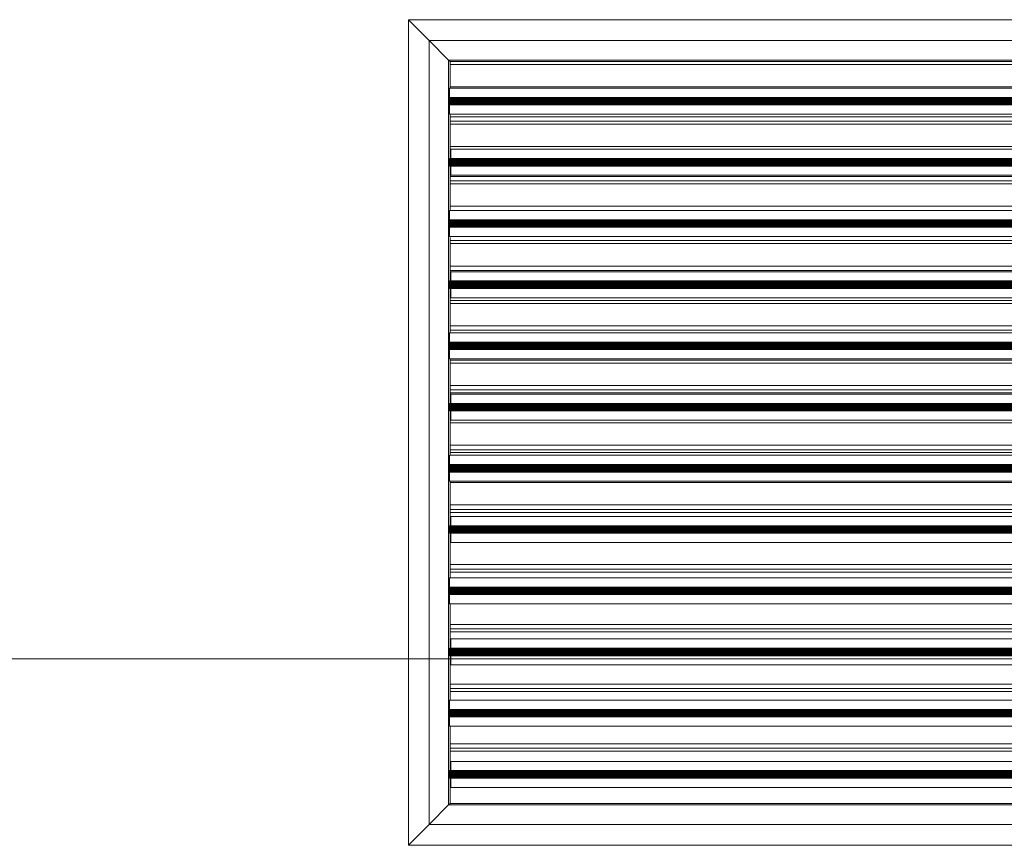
# Model space of a CAD drawing. Header units: metres. Extents: x 2.5 to 42.1, y -73.7 to -48.4.
# Tile 19 of 256: x 9.449 to 10.109, y -66.522 to -65.969. Entities that reach past the tile are written whole.
import ezdxf

# ---------------------------------------------------------------- set-up
doc = ezdxf.new("R2010")
doc.units = ezdxf.units.M
doc.layers.add('G-ANNO-SYMB', color=7, linetype='Continuous', lineweight=9)
doc.layers.add('G-IMPT', color=7, linetype='Continuous', lineweight=18)

# ---------------------------------------------------------------- blocks, each defined once
blk = doc.blocks.new('GRELHA AR-AG 1025x525 - TROX_AR-AG_1025x525_dxf_QMODEL_3e25bdbd_efbc_4a27_9b2f_5916e78bcbfa-896569-TÉRREO _0_32m')
at = {"layer": 'G-IMPT', "color": 21, "true_color": 0xffaaaa}
for p, q in [((-0.5265, 0.2765), (0.5265, 0.2765)), ((0.5265, 0.2765), (-0.5265, 0.2765)), ((0.5125, 0.2625), (0.5265, 0.2765)), ((0.5265, 0.2765), (0.5265, -0.2765)), ((0.5265, 0.2765), (0.5265, -0.2765)), ((-0.5125, 0.2625), (0.5125, 0.2625)), ((0.5125, 0.2625), (0.4995, 0.2495)), ((0.5125, 0.2625), (0.5125, -0.2625)), ((-0.4995, 0.2495), (0.4995, 0.2495)), ((-0.4985, 0.2485), (0.4985, 0.2485)), ((-0.4985, 0.2485), (0.4985, 0.2485)), ((0.4985, 0.2485), (-0.4985, 0.2485)), ((0.4985, 0.2485), (0.4995, 0.2495)), ((0.4985, 0.2485), (0.4985, 0.23131)), ((0.4985, 0.2485), (0.4985, 0.23517)), ((0.4995, 0.2495), (0.4995, -0.2495)), ((0.498, 0.23771), (-0.499, 0.23771)), ((0.498, 0.231), (0.498, 0.23771)), ((-0.499, 0.2315), (0.499, 0.2315)), ((-0.499, 0.231), (0.498, 0.231)), ((0.498, 0.23145), (0.499, 0.23145)), ((0.498, 0.23131), (0.499, 0.23131)), ((0.498, 0.23108), (0.499, 0.23108)), ((0.4985, 0.23517), (0.4985, 0.23131)), ((0.499, 0.23145), (0.499, 0.2315)), ((0.499, 0.23145), (0.499, 0.23131)), ((0.499, 0.23131), (0.499, 0.23108)), ((0.499, 0.23108), (0.499, 0.23077)), ((-0.499, 0.23077), (0.499, 0.23077)), ((-0.499, 0.23039), (0.499, 0.23039)), ((-0.499, 0.22996), (0.499, 0.22996)), ((-0.499, 0.22949), (0.499, 0.22949)), ((-0.499, 0.229), (0.499, 0.229)), ((-0.499, 0.22851), (0.499, 0.22851)), ((-0.499, 0.22804), (0.499, 0.22804)), ((-0.499, 0.22761), (0.499, 0.22761)), ((-0.499, 0.22723), (0.499, 0.22723)), ((-0.499, 0.22692), (0.499, 0.22692)), ((-0.499, 0.22669), (0.499, 0.22669)), ((-0.499, 0.22655), (0.499, 0.22655)), ((-0.499, 0.2265), (0.499, 0.2265)), ((0.498, 0.22029), (0.498, 0.22669)), ((0.4985, 0.22669), (0.4985, 0.1967)), ((0.4985, 0.22669), (0.4985, 0.21517)), ((0.499, 0.23077), (0.499, 0.23039)), ((0.499, 0.23039), (0.499, 0.22996)), ((0.499, 0.22996), (0.499, 0.22949)), ((0.499, 0.22949), (0.499, 0.229)), ((0.499, 0.229), (0.499, 0.22851)), ((0.499, 0.22851), (0.499, 0.22804)), ((0.499, 0.22804), (0.499, 0.22761)), ((0.499, 0.22761), (0.499, 0.22723)), ((0.499, 0.22723), (0.499, 0.22692)), ((0.499, 0.22692), (0.499, 0.22669)), ((0.499, 0.22669), (0.499, 0.22655)), ((0.499, 0.22655), (0.499, 0.2265)), ((-0.499, 0.22029), (0.498, 0.22029)), ((0.4985, 0.2135), (-0.4985, 0.2135)), ((0.4985, 0.2115), (-0.4985, 0.2115)), ((0.4985, 0.21517), (0.4985, 0.2085)), ((-0.4985, 0.2085), (0.4985, 0.2085)), ((0.4985, 0.2085), (-0.4985, 0.2085)), ((0.4985, 0.2085), (0.4985, 0.1967)), ((0.499, 0.19671), (-0.498, 0.19671)), ((0.499, 0.19031), (0.499, 0.19671)), ((-0.499, 0.1905), (0.499, 0.1905)), ((-0.499, 0.19045), (0.499, 0.19045)), ((-0.499, 0.19031), (0.499, 0.19031)), ((-0.499, 0.19008), (0.499, 0.19008)), ((-0.499, 0.18977), (0.499, 0.18977)), ((-0.499, 0.18939), (0.499, 0.18939)), ((-0.499, 0.18896), (0.499, 0.18896)), ((-0.499, 0.18849), (0.499, 0.18849)), ((-0.499, 0.188), (0.499, 0.188)), ((-0.499, 0.18751), (0.499, 0.18751)), ((-0.499, 0.18704), (0.499, 0.18704)), ((-0.499, 0.18661), (0.499, 0.18661)), ((-0.499, 0.18623), (0.499, 0.18623)), ((-0.499, 0.1855), (0.499, 0.1855)), ((0.499, 0.186), (-0.498, 0.186)), ((0.499, 0.19045), (0.499, 0.1905)), ((0.499, 0.19045), (0.499, 0.19031)), ((0.499, 0.19031), (0.499, 0.19008)), ((0.499, 0.19008), (0.499, 0.18977)), ((0.499, 0.18977), (0.499, 0.18939)), ((0.499, 0.18939), (0.499, 0.18896)), ((0.499, 0.18896), (0.499, 0.18849)), ((0.499, 0.18849), (0.499, 0.188)), ((0.499, 0.188), (0.499, 0.18751)), ((0.499, 0.18751), (0.499, 0.18704)), ((0.499, 0.18704), (0.499, 0.18661)), ((0.499, 0.18661), (0.499, 0.18623)), ((0.499, 0.18623), (0.499, 0.18592)), ((0.499, 0.17929), (0.499, 0.186)), ((-0.498, 0.17929), (0.499, 0.17929)), ((0.4985, 0.17929), (0.4985, 0.14931)), ((0.4985, 0.17929), (0.4985, 0.17517)), ((0.4985, 0.1735), (-0.4985, 0.1735)), ((0.4985, 0.17517), (0.4985, 0.1685)), ((0.4985, 0.1715), (-0.4985, 0.1715)), ((-0.4985, 0.1685), (0.4985, 0.1685)), ((0.4985, 0.1685), (-0.4985, 0.1685)), ((0.4985, 0.1685), (0.4985, 0.15517)), ((0.498, 0.15571), (-0.499, 0.15571)), ((0.498, 0.149), (0.498, 0.15571)), ((0.4985, 0.15517), (0.4985, 0.14931)), ((-0.499, 0.1495), (0.499, 0.1495)), ((-0.499, 0.149), (0.498, 0.149)), ((-0.499, 0.14877), (0.499, 0.14877)), ((-0.499, 0.14839), (0.499, 0.14839)), ((-0.499, 0.14796), (0.499, 0.14796)), ((-0.499, 0.14749), (0.499, 0.14749)), ((-0.499, 0.147), (0.499, 0.147)), ((-0.499, 0.14651), (0.499, 0.14651)), ((-0.499, 0.14604), (0.499, 0.14604)), ((-0.499, 0.14561), (0.499, 0.14561)), ((-0.499, 0.14523), (0.499, 0.14523)), ((0.498, 0.14945), (0.499, 0.14945)), ((0.498, 0.14931), (0.499, 0.14931)), ((0.498, 0.14908), (0.499, 0.14908)), ((0.499, 0.14945), (0.499, 0.1495)), ((0.499, 0.14945), (0.499, 0.14931)), ((0.499, 0.14931), (0.499, 0.14908)), ((0.499, 0.14908), (0.499, 0.14877)), ((0.499, 0.14877), (0.499, 0.14839)), ((0.499, 0.14839), (0.499, 0.14796)), ((0.499, 0.14796), (0.499, 0.14749)), ((0.499, 0.14749), (0.499, 0.147)), ((0.499, 0.147), (0.499, 0.14651)), ((0.499, 0.14651), (0.499, 0.14604)), ((0.499, 0.14604), (0.499, 0.14561)), ((0.499, 0.14561), (0.499, 0.14523)), ((0.499, 0.14523), (0.499, 0.14492)), ((-0.499, 0.14492), (0.499, 0.14492)), ((-0.499, 0.14469), (0.499, 0.14469)), ((-0.499, 0.14455), (0.499, 0.14455)), ((-0.499, 0.1445), (0.499, 0.1445)), ((0.498, 0.13829), (0.498, 0.14469)), ((0.4985, 0.14469), (0.4985, 0.1147)), ((0.4985, 0.14469), (0.4985, 0.13517)), ((0.499, 0.14492), (0.499, 0.14469)), ((0.499, 0.14469), (0.499, 0.14455)), ((0.499, 0.14455), (0.499, 0.1445)), ((-0.499, 0.13829), (0.498, 0.13829)), ((0.4985, 0.1335), (-0.4985, 0.1335)), ((0.4985, 0.13517), (0.4985, 0.1285)), ((0.4985, 0.1315), (-0.4985, 0.1315)), ((-0.4985, 0.1285), (0.4985, 0.1285)), ((0.4985, 0.1285), (-0.4985, 0.1285)), ((0.4985, 0.1285), (0.4985, 0.1147)), ((0.499, 0.11471), (-0.498, 0.11471)), ((0.499, 0.10831), (0.499, 0.11471)), ((-0.499, 0.1085), (0.499, 0.1085)), ((-0.499, 0.10845), (0.499, 0.10845)), ((-0.499, 0.10831), (0.499, 0.10831)), ((-0.499, 0.10808), (0.499, 0.10808)), ((-0.499, 0.10777), (0.499, 0.10777)), ((-0.499, 0.10739), (0.499, 0.10739)), ((-0.499, 0.10696), (0.499, 0.10696)), ((-0.499, 0.10649), (0.499, 0.10649)), ((-0.499, 0.106), (0.499, 0.106)), ((0.499, 0.10845), (0.499, 0.1085)), ((0.499, 0.10845), (0.499, 0.10831)), ((0.499, 0.10831), (0.499, 0.10808)), ((0.499, 0.10808), (0.499, 0.10777)), ((0.499, 0.10777), (0.499, 0.10739)), ((0.499, 0.10739), (0.499, 0.10696)), ((0.499, 0.10696), (0.499, 0.10649)), ((0.499, 0.10649), (0.499, 0.106)), ((0.499, 0.106), (0.499, 0.10551)), ((-0.499, 0.10551), (0.499, 0.10551)), ((-0.499, 0.10504), (0.499, 0.10504)), ((-0.499, 0.10461), (0.499, 0.10461)), ((-0.499, 0.10423), (0.499, 0.10423)), ((-0.499, 0.1035), (0.499, 0.1035)), ((0.499, 0.104), (-0.498, 0.104)), ((0.499, 0.10551), (0.499, 0.10504)), ((0.499, 0.10504), (0.499, 0.10461)), ((0.499, 0.10461), (0.499, 0.10423)), ((0.499, 0.10423), (0.499, 0.10392)), ((0.499, 0.09729), (0.499, 0.104)), ((0.4985, 0.0935), (-0.4985, 0.0935)), ((-0.498, 0.09729), (0.499, 0.09729)), ((0.4985, 0.09729), (0.4985, 0.06754)), ((0.4985, 0.09729), (0.4985, 0.09517)), ((0.4985, 0.09517), (0.4985, 0.0885)), ((0.4985, 0.0915), (-0.4985, 0.0915)), ((-0.4985, 0.0885), (0.4985, 0.0885)), ((0.4985, 0.0885), (-0.4985, 0.0885)), ((0.4985, 0.0885), (0.4985, 0.07517)), ((0.498, 0.07371), (-0.499, 0.07371)), ((0.498, 0.067), (0.498, 0.07371)), ((0.4985, 0.07517), (0.4985, 0.0685)), ((-0.499, 0.0675), (0.499, 0.0675)), ((-0.499, 0.067), (0.498, 0.067)), ((-0.499, 0.06677), (0.499, 0.06677)), ((-0.499, 0.06639), (0.499, 0.06639)), ((0.498, 0.06745), (0.499, 0.06745)), ((0.498, 0.06731), (0.499, 0.06731)), ((0.498, 0.06708), (0.499, 0.06708)), ((0.4985, 0.0685), (0.4985, 0.06754)), ((0.499, 0.06745), (0.499, 0.0675)), ((0.499, 0.06745), (0.499, 0.06731)), ((0.499, 0.06731), (0.499, 0.06708)), ((0.499, 0.06708), (0.499, 0.06677)), ((0.499, 0.06677), (0.499, 0.06639)), ((0.499, 0.06639), (0.499, 0.06596)), ((-0.499, 0.06596), (0.499, 0.06596)), ((-0.499, 0.06549), (0.499, 0.06549)), ((-0.499, 0.065), (0.499, 0.065)), ((-0.499, 0.06451), (0.499, 0.06451)), ((-0.499, 0.06404), (0.499, 0.06404)), ((-0.499, 0.06361), (0.499, 0.06361)), ((-0.499, 0.06323), (0.499, 0.06323)), ((-0.499, 0.06292), (0.499, 0.06292)), ((-0.499, 0.06269), (0.499, 0.06269)), ((-0.499, 0.06255), (0.499, 0.06255)), ((-0.499, 0.0625), (0.499, 0.0625)), ((0.498, 0.05629), (0.498, 0.06269)), ((0.4985, 0.06269), (0.4985, 0.0327)), ((0.4985, 0.06269), (0.4985, 0.05517)), ((0.499, 0.06596), (0.499, 0.06549)), ((0.499, 0.06549), (0.499, 0.065)), ((0.499, 0.065), (0.499, 0.06451)), ((0.499, 0.06451), (0.499, 0.06404)), ((0.499, 0.06404), (0.499, 0.06361)), ((0.499, 0.06361), (0.499, 0.06323)), ((0.499, 0.06323), (0.499, 0.06292)), ((0.499, 0.06292), (0.499, 0.06269)), ((0.499, 0.06269), (0.499, 0.06255)), ((0.499, 0.06255), (0.499, 0.0625)), ((-0.499, 0.05629), (0.498, 0.05629)), ((0.4985, 0.0535), (-0.4985, 0.0535)), ((0.4985, 0.05517), (0.4985, 0.0485)), ((0.4985, 0.0515), (-0.4985, 0.0515)), ((-0.4985, 0.0485), (0.4985, 0.0485)), ((0.4985, 0.0485), (-0.4985, 0.0485)), ((0.4985, 0.0485), (0.4985, 0.03517)), ((0.4985, 0.0335), (-0.4985, 0.0335)), ((0.4985, 0.03517), (0.4985, 0.0327)), ((-0.499, 0.0265), (0.499, 0.0265)), ((-0.499, 0.02645), (0.499, 0.02645)), ((0.499, 0.03271), (-0.498, 0.03271)), ((0.499, 0.02631), (0.499, 0.03271)), ((0.499, 0.02645), (0.499, 0.0265)), ((0.499, 0.02645), (0.499, 0.02631)), ((-0.499, 0.02631), (0.499, 0.02631)), ((-0.499, 0.02608), (0.499, 0.02608)), ((-0.499, 0.02577), (0.499, 0.02577)), ((-0.499, 0.02539), (0.499, 0.02539)), ((-0.499, 0.02496), (0.499, 0.02496)), ((-0.499, 0.02449), (0.499, 0.02449)), ((-0.499, 0.024), (0.499, 0.024)), ((-0.499, 0.02351), (0.499, 0.02351)), ((-0.499, 0.02304), (0.499, 0.02304)), ((-0.499, 0.02261), (0.499, 0.02261)), ((-0.499, 0.02223), (0.499, 0.02223)), ((-0.499, 0.0215), (0.499, 0.0215)), ((0.499, 0.022), (-0.498, 0.022)), ((0.499, 0.02631), (0.499, 0.02608)), ((0.499, 0.02608), (0.499, 0.02577)), ((0.499, 0.02577), (0.499, 0.02539)), ((0.499, 0.02539), (0.499, 0.02496)), ((0.499, 0.02496), (0.499, 0.02449)), ((0.499, 0.02449), (0.499, 0.024)), ((0.499, 0.024), (0.499, 0.02351)), ((0.499, 0.02351), (0.499, 0.02304)), ((0.499, 0.02304), (0.499, 0.02261)), ((0.499, 0.02261), (0.499, 0.02223)), ((0.499, 0.02223), (0.499, 0.02192)), ((0.499, 0.01529), (0.499, 0.022)), ((0.4985, 0.0135), (-0.4985, 0.0135)), ((-0.498, 0.01529), (0.499, 0.01529)), ((0.4985, 0.01529), (0.4985, -0.01469)), ((0.4985, 0.01517), (0.4985, 0.0085)), ((0.4985, 0.0115), (-0.4985, 0.0115)), ((-0.4985, 0.0085), (0.4985, 0.0085)), ((0.4985, 0.0085), (-0.4985, 0.0085)), ((0.4985, 0.0085), (0.4985, -0.00483)), ((0.4985, -0.0065), (-0.4985, -0.0065)), ((0.4985, -0.00483), (0.4985, -0.0115)), ((0.498, -0.00829), (-0.499, -0.00829)), ((0.498, -0.015), (0.498, -0.00829)), ((0.4985, -0.0115), (0.4985, -0.01469)), ((-0.499, -0.0145), (0.499, -0.0145)), ((-0.499, -0.015), (0.498, -0.015)), ((-0.499, -0.01523), (0.499, -0.01523)), ((-0.499, -0.01561), (0.499, -0.01561)), ((-0.499, -0.01604), (0.499, -0.01604)), ((-0.499, -0.01651), (0.499, -0.01651)), ((-0.499, -0.017), (0.499, -0.017)), ((-0.499, -0.01749), (0.499, -0.01749)), ((-0.499, -0.01796), (0.499, -0.01796)), ((-0.499, -0.01839), (0.499, -0.01839)), ((-0.499, -0.01877), (0.499, -0.01877)), ((-0.499, -0.01908), (0.499, -0.01908)), ((-0.499, -0.01931), (0.499, -0.01931)), ((-0.499, -0.01945), (0.499, -0.01945)), ((-0.499, -0.0195), (0.499, -0.0195)), ((0.498, -0.01455), (0.499, -0.01455)), ((0.498, -0.01469), (0.499, -0.01469)), ((0.498, -0.01492), (0.499, -0.01492)), ((0.498, -0.02571), (0.498, -0.01931)), ((0.4985, -0.01931), (0.4985, -0.0493)), ((0.4985, -0.01931), (0.4985, -0.02483)), ((0.499, -0.01455), (0.499, -0.0145)), ((0.499, -0.01455), (0.499, -0.01469)), ((0.499, -0.01469), (0.499, -0.01492)), ((0.499, -0.01492), (0.499, -0.01523)), ((0.499, -0.01523), (0.499, -0.01561)), ((0.499, -0.01561), (0.499, -0.01604)), ((0.499, -0.01604), (0.499, -0.01651)), ((0.499, -0.01651), (0.499, -0.017)), ((0.499, -0.017), (0.499, -0.01749)), ((0.499, -0.01749), (0.499, -0.01796)), ((0.499, -0.01796), (0.499, -0.01839)), ((0.499, -0.01839), (0.499, -0.01877)), ((0.499, -0.01877), (0.499, -0.01908)), ((0.499, -0.01908), (0.499, -0.01931)), ((0.499, -0.01931), (0.499, -0.01945)), ((0.499, -0.01945), (0.499, -0.0195)), ((-0.499, -0.02571), (0.498, -0.02571)), ((0.4985, -0.02483), (0.4985, -0.0315)), ((-0.4985, -0.0265), (0.4985, -0.0265)), ((0.4985, -0.0285), (-0.4985, -0.0285)), ((-0.4985, -0.0315), (0.4985, -0.0315)), ((0.4985, -0.0315), (-0.4985, -0.0315)), ((0.4985, -0.0315), (0.4985, -0.04483)), ((0.4985, -0.04483), (0.4985, -0.0493)), ((0.4985, -0.0465), (-0.4985, -0.0465)), ((0.4985, -0.0485), (-0.4985, -0.0485)), ((0.499, -0.04929), (-0.498, -0.04929)), ((0.499, -0.05569), (0.499, -0.04929)), ((-0.499, -0.0555), (0.499, -0.0555)), ((-0.499, -0.05555), (0.499, -0.05555)), ((-0.499, -0.05569), (0.499, -0.05569)), ((-0.499, -0.05592), (0.499, -0.05592)), ((-0.499, -0.05623), (0.499, -0.05623)), ((-0.499, -0.05661), (0.499, -0.05661)), ((-0.499, -0.05704), (0.499, -0.05704)), ((-0.499, -0.05751), (0.499, -0.05751)), ((-0.499, -0.058), (0.499, -0.058)), ((-0.499, -0.05849), (0.499, -0.05849)), ((-0.499, -0.05896), (0.499, -0.05896)), ((-0.499, -0.05939), (0.499, -0.05939)), ((0.499, -0.05555), (0.499, -0.0555)), ((0.499, -0.05555), (0.499, -0.05569)), ((0.499, -0.05569), (0.499, -0.05592)), ((0.499, -0.05592), (0.499, -0.05623)), ((0.499, -0.05623), (0.499, -0.05661)), ((0.499, -0.05661), (0.499, -0.05704)), ((0.499, -0.05704), (0.499, -0.05751)), ((0.499, -0.05751), (0.499, -0.058)), ((0.499, -0.058), (0.499, -0.05849)), ((0.499, -0.05849), (0.499, -0.05896)), ((0.499, -0.05896), (0.499, -0.05939)), ((0.499, -0.05939), (0.499, -0.05977)), ((-0.499, -0.05977), (0.499, -0.05977)), ((-0.499, -0.0605), (0.499, -0.0605)), ((0.499, -0.06), (-0.498, -0.06)), ((0.499, -0.05977), (0.499, -0.06008)), ((0.499, -0.06671), (0.499, -0.06)), ((0.4985, -0.0685), (-0.4985, -0.0685)), ((-0.4985, -0.0715), (0.4985, -0.0715)), ((0.4985, -0.0715), (-0.4985, -0.0715)), ((-0.498, -0.06671), (0.499, -0.06671)), ((0.4985, -0.06671), (0.4985, -0.09669)), ((0.4985, -0.06671), (0.4985, -0.0715)), ((0.4985, -0.0715), (0.4985, -0.08483)), ((0.4985, -0.08483), (0.4985, -0.0915)), ((0.498, -0.09029), (-0.499, -0.09029)), ((0.4985, -0.0865), (-0.4985, -0.0865)), ((0.4985, -0.0885), (-0.4985, -0.0885)), ((0.498, -0.097), (0.498, -0.09029)), ((0.4985, -0.0915), (0.4985, -0.09669)), ((-0.499, -0.0965), (0.499, -0.0965)), ((-0.499, -0.097), (0.498, -0.097)), ((-0.499, -0.09723), (0.499, -0.09723)), ((-0.499, -0.09761), (0.499, -0.09761)), ((-0.499, -0.09804), (0.499, -0.09804)), ((-0.499, -0.09851), (0.499, -0.09851)), ((0.498, -0.09655), (0.499, -0.09655)), ((0.498, -0.09669), (0.499, -0.09669)), ((0.498, -0.09692), (0.499, -0.09692)), ((0.499, -0.09655), (0.499, -0.0965)), ((0.499, -0.09655), (0.499, -0.09669)), ((0.499, -0.09669), (0.499, -0.09692)), ((0.499, -0.09692), (0.499, -0.09723)), ((0.499, -0.09723), (0.499, -0.09761)), ((0.499, -0.09761), (0.499, -0.09804)), ((0.499, -0.09804), (0.499, -0.09851)), ((0.499, -0.09851), (0.499, -0.099)), ((-0.499, -0.099), (0.499, -0.099)), ((-0.499, -0.09949), (0.499, -0.09949)), ((-0.499, -0.09996), (0.499, -0.09996)), ((-0.499, -0.10039), (0.499, -0.10039)), ((-0.499, -0.10077), (0.499, -0.10077)), ((-0.499, -0.10108), (0.499, -0.10108)), ((-0.499, -0.10131), (0.499, -0.10131)), ((-0.499, -0.10145), (0.499, -0.10145)), ((-0.499, -0.1015), (0.499, -0.1015)), ((0.498, -0.10771), (0.498, -0.10131)), ((0.4985, -0.10131), (0.4985, -0.13056)), ((0.4985, -0.10131), (0.4985, -0.10483)), ((0.4985, -0.10483), (0.4985, -0.1115)), ((0.499, -0.099), (0.499, -0.09949)), ((0.499, -0.09949), (0.499, -0.09996)), ((0.499, -0.09996), (0.499, -0.10039)), ((0.499, -0.10039), (0.499, -0.10077)), ((0.499, -0.10077), (0.499, -0.10108)), ((0.499, -0.10108), (0.499, -0.10131)), ((0.499, -0.10131), (0.499, -0.10145)), ((0.499, -0.10145), (0.499, -0.1015)), ((-0.499, -0.10771), (0.498, -0.10771)), ((0.4985, -0.1085), (-0.4985, -0.1085)), ((-0.4985, -0.1115), (0.4985, -0.1115)), ((0.4985, -0.1115), (-0.4985, -0.1115)), ((0.4985, -0.1115), (0.4985, -0.12483)), ((0.4985, -0.12483), (0.4985, -0.13056)), ((0.4985, -0.1265), (-0.4985, -0.1265)), ((0.4985, -0.1285), (-0.4985, -0.1285)), ((0.499, -0.13129), (-0.498, -0.13129)), ((0.499, -0.13769), (0.499, -0.13129)), ((-0.499, -0.1375), (0.499, -0.1375)), ((-0.499, -0.13755), (0.499, -0.13755)), ((-0.499, -0.13769), (0.499, -0.13769)), ((-0.499, -0.13792), (0.499, -0.13792)), ((-0.499, -0.13823), (0.499, -0.13823)), ((0.499, -0.13755), (0.499, -0.1375)), ((0.499, -0.13755), (0.499, -0.13769)), ((0.499, -0.13769), (0.499, -0.13792)), ((0.499, -0.13792), (0.499, -0.13823)), ((0.499, -0.13823), (0.499, -0.13861)), ((-0.499, -0.13861), (0.499, -0.13861)), ((-0.499, -0.13904), (0.499, -0.13904)), ((-0.499, -0.13951), (0.499, -0.13951)), ((-0.499, -0.14), (0.499, -0.14)), ((-0.499, -0.14049), (0.499, -0.14049)), ((-0.499, -0.14096), (0.499, -0.14096)), ((-0.499, -0.14139), (0.499, -0.14139)), ((-0.499, -0.14177), (0.499, -0.14177)), ((-0.499, -0.1425), (0.499, -0.1425)), ((0.499, -0.142), (-0.498, -0.142)), ((0.499, -0.13861), (0.499, -0.13904)), ((0.499, -0.13904), (0.499, -0.13951)), ((0.499, -0.13951), (0.499, -0.14)), ((0.499, -0.14), (0.499, -0.14049)), ((0.499, -0.14049), (0.499, -0.14096)), ((0.499, -0.14096), (0.499, -0.14139)), ((0.499, -0.14139), (0.499, -0.14177)), ((0.499, -0.14177), (0.499, -0.14208)), ((0.499, -0.14871), (0.499, -0.142)), ((-0.4985, -0.1515), (0.4985, -0.1515)), ((0.4985, -0.1515), (-0.4985, -0.1515)), ((-0.498, -0.14871), (0.499, -0.14871)), ((0.4985, -0.14871), (0.4985, -0.17869)), ((0.4985, -0.14871), (0.4985, -0.1515)), ((0.4985, -0.1515), (0.4985, -0.16483)), ((0.4985, -0.16483), (0.4985, -0.1715)), ((0.4985, -0.1665), (-0.4985, -0.1665)), ((0.4985, -0.1685), (-0.4985, -0.1685)), ((-0.4985, -0.1715), (0.4985, -0.1715)), ((0.4985, -0.1715), (-0.4985, -0.1715)), ((0.4985, -0.1715), (0.4985, -0.17869)), ((0.498, -0.17229), (-0.499, -0.17229)), ((0.498, -0.179), (0.498, -0.17229)), ((-0.499, -0.1785), (0.499, -0.1785)), ((-0.499, -0.179), (0.498, -0.179)), ((-0.499, -0.17923), (0.499, -0.17923)), ((-0.499, -0.17961), (0.499, -0.17961)), ((-0.499, -0.18004), (0.499, -0.18004)), ((-0.499, -0.18051), (0.499, -0.18051)), ((-0.499, -0.181), (0.499, -0.181)), ((-0.499, -0.18149), (0.499, -0.18149)), ((-0.499, -0.18196), (0.499, -0.18196)), ((-0.499, -0.18239), (0.499, -0.18239)), ((-0.499, -0.18277), (0.499, -0.18277)), ((-0.499, -0.18308), (0.499, -0.18308)), ((-0.499, -0.18331), (0.499, -0.18331)), ((-0.499, -0.18345), (0.499, -0.18345)), ((-0.499, -0.1835), (0.499, -0.1835)), ((0.498, -0.17855), (0.499, -0.17855)), ((0.498, -0.17869), (0.499, -0.17869)), ((0.498, -0.17892), (0.499, -0.17892)), ((0.498, -0.18971), (0.498, -0.18331)), ((0.4985, -0.18331), (0.4985, -0.2133)), ((0.4985, -0.18331), (0.4985, -0.18483)), ((0.499, -0.17855), (0.499, -0.1785)), ((0.499, -0.17855), (0.499, -0.17869)), ((0.499, -0.17869), (0.499, -0.17892)), ((0.499, -0.17892), (0.499, -0.17923)), ((0.499, -0.17923), (0.499, -0.17961)), ((0.499, -0.17961), (0.499, -0.18004)), ((0.499, -0.18004), (0.499, -0.18051)), ((0.499, -0.18051), (0.499, -0.181)), ((0.499, -0.181), (0.499, -0.18149)), ((0.499, -0.18149), (0.499, -0.18196)), ((0.499, -0.18196), (0.499, -0.18239)), ((0.499, -0.18239), (0.499, -0.18277)), ((0.499, -0.18277), (0.499, -0.18308)), ((0.499, -0.18308), (0.499, -0.18331)), ((0.499, -0.18331), (0.499, -0.18345)), ((0.499, -0.18345), (0.499, -0.1835)), ((-0.499, -0.18971), (0.498, -0.18971)), ((0.4985, -0.18483), (0.4985, -0.1915)), ((-0.4985, -0.1915), (0.4985, -0.1915)), ((0.4985, -0.1915), (-0.4985, -0.1915)), ((0.4985, -0.1915), (0.4985, -0.20483)), ((0.4985, -0.2065), (-0.4985, -0.2065)), ((0.4985, -0.2085), (-0.4985, -0.2085)), ((0.4985, -0.20483), (0.4985, -0.2115)), ((-0.4985, -0.2115), (0.4985, -0.2115)), ((0.4985, -0.2115), (-0.4985, -0.2115)), ((0.499, -0.21329), (-0.498, -0.21329)), ((0.4985, -0.2115), (0.4985, -0.2133)), ((0.499, -0.21969), (0.499, -0.21329)), ((-0.499, -0.2195), (0.499, -0.2195)), ((-0.499, -0.21955), (0.499, -0.21955)), ((-0.499, -0.21969), (0.499, -0.21969)), ((-0.499, -0.21992), (0.499, -0.21992)), ((-0.499, -0.22023), (0.499, -0.22023)), ((-0.499, -0.22061), (0.499, -0.22061)), ((-0.499, -0.22104), (0.499, -0.22104)), ((-0.499, -0.22151), (0.499, -0.22151)), ((-0.499, -0.222), (0.499, -0.222)), ((-0.499, -0.22249), (0.499, -0.22249)), ((-0.499, -0.22296), (0.499, -0.22296)), ((-0.499, -0.22339), (0.499, -0.22339)), ((-0.499, -0.22377), (0.499, -0.22377)), ((0.499, -0.224), (-0.498, -0.224)), ((0.499, -0.21955), (0.499, -0.2195)), ((0.499, -0.21955), (0.499, -0.21969)), ((0.499, -0.21969), (0.499, -0.21992)), ((0.499, -0.21992), (0.499, -0.22023)), ((0.499, -0.22023), (0.499, -0.22061)), ((0.499, -0.22061), (0.499, -0.22104)), ((0.499, -0.22104), (0.499, -0.22151)), ((0.499, -0.22151), (0.499, -0.222)), ((0.499, -0.222), (0.499, -0.22249)), ((0.499, -0.22249), (0.499, -0.22296)), ((0.499, -0.22296), (0.499, -0.22339)), ((0.499, -0.22339), (0.499, -0.22377)), ((0.499, -0.22377), (0.499, -0.22408)), ((0.499, -0.23071), (0.499, -0.224)), ((-0.499, -0.2245), (0.499, -0.2245)), ((-0.498, -0.23071), (0.499, -0.23071)), ((0.4985, -0.23071), (0.4985, -0.2485)), ((-0.4985, -0.2315), (0.4985, -0.2315)), ((0.4985, -0.2315), (-0.4985, -0.2315)), ((0.4985, -0.2315), (0.4985, -0.24483)), ((0.4995, -0.2495), (-0.4995, -0.2495)), ((0.4985, -0.2465), (-0.4985, -0.2465)), ((-0.4985, -0.2485), (0.4985, -0.2485)), ((0.4985, -0.2485), (-0.4985, -0.2485)), ((0.4985, -0.24483), (0.4985, -0.2485)), ((0.4985, -0.2485), (0.4995, -0.2495)), ((0.5125, -0.2625), (0.4995, -0.2495)), ((-0.5125, -0.2625), (0.5125, -0.2625)), ((0.5125, -0.2625), (0.5265, -0.2765)), ((-0.5265, -0.2765), (0.5265, -0.2765)), ((0.5265, -0.2765), (-0.5265, -0.2765))]:
    blk.add_line(p, q, dxfattribs=at)
blk = doc.blocks.new('GRELHA AR-AG 1025x525 - TROX_AR-AG_1025x525_dxf-896568-TÉRREO _0_32m')
blk.add_blockref('GRELHA AR-AG 1025x525 - TROX_AR-AG_1025x525_dxf_QMODEL_3e25bdbd_efbc_4a27_9b2f_5916e78bcbfa-896569-TÉRREO _0_32m', (0, 0))
blk = doc.blocks.new('GRELHA AR-AG 1025x525 - GRELHA AR-AG 1025x525-947793-TÉRREO _0_32m')
blk.add_blockref('GRELHA AR-AG 1025x525 - TROX_AR-AG_1025x525_dxf-896568-TÉRREO _0_32m', (0, 0))

msp = doc.modelspace()

# ---------------------------------------------------------------- linework, layer by layer
at = {"layer": 'G-ANNO-SYMB'}
msp.add_line((4.11777, -66.39758), (40.63056, -66.39758), dxfattribs=at)

# ---------------------------------------------------------------- block references
at = {"layer": 'G-IMPT', "color": 21, "true_color": 0xffaaaa, "rotation": 180}
msp.add_blockref('GRELHA AR-AG 1025x525 - GRELHA AR-AG 1025x525-947793-TÉRREO _0_32m', (10.23582, -66.24594), dxfattribs=at)

doc.saveas('drawing.dxf')
